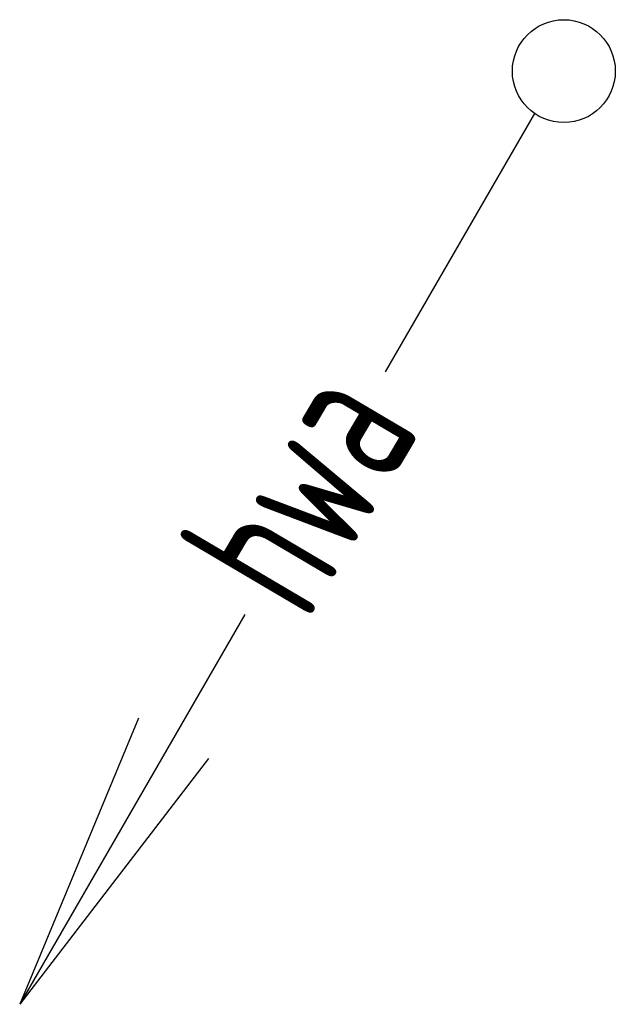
# Model space of a CAD drawing. Header units: millimetres. Extents: x -64404 to 25991, y -2758 to 46652.
# Tile 6 of 8: x -30143 to -29564, y 14245 to 15202. Entities that reach past the tile are written whole.
import ezdxf

# ---------------------------------------------------------------- set-up
doc = ezdxf.new("R2010")
doc.units = ezdxf.units.MM
doc.header["$LTSCALE"] = 50
doc.layers.add('50', color=3, linetype='Continuous')
doc.styles.add('ISO', font='ISO.SHX')

msp = doc.modelspace()

# ---------------------------------------------------------------- linework, layer by layer
at = {"layer": '50', "color": 1, "linetype": 'Continuous'}
for p, q in [((-29642.74, 15111.36), (-29787.72, 14860.24)), ((-29923.99, 14624.22), (-30142.74, 14245.33)), ((-30027.49, 14523.56), (-30142.74, 14245.33)), ((-29959.41, 14484.25), (-30142.74, 14245.33))]:
    msp.add_line(p, q, dxfattribs=at)
msp.add_circle((-29614.15, 15152.38), 50, dxfattribs=at)

# ---------------------------------------------------------------- texts
at = {"layer": '50', "color": 7, "style": 'ISO', "width": 0.7}
msp.add_text('hwa', height=150, rotation=59.45447, dxfattribs=at).set_placement((-29863.81, 14614.89))

doc.saveas('drawing.dxf')
